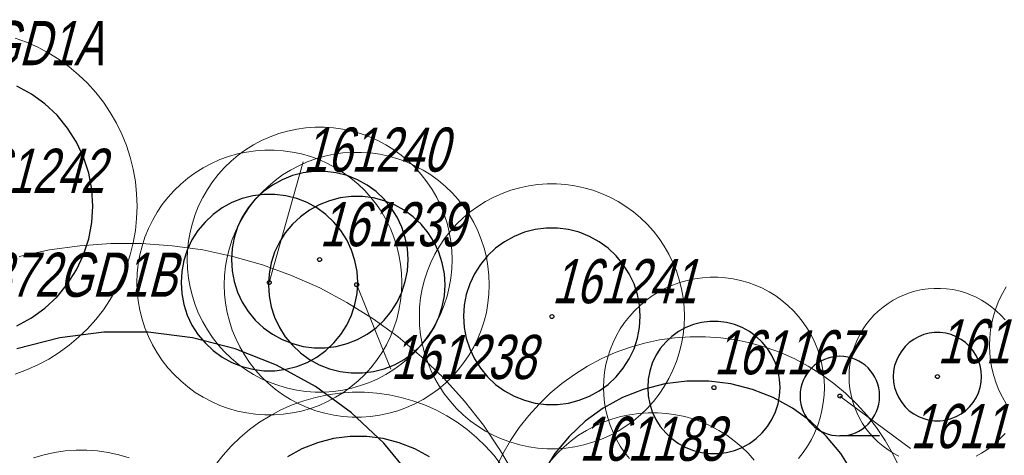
# Model space of a CAD drawing. Header units: metres. Extents: x 7419449 to 7420144, y 5549519 to 5549653.
# Tile 30 of 67: x 7419490 to 7419512, y 5549564 to 5549573. Entities that reach past the tile are written whole.
import ezdxf
from ezdxf.enums import TextEntityAlignment as Align

# ---------------------------------------------------------------- set-up
doc = ezdxf.new("R2010")
doc.units = ezdxf.units.M
doc.layers.add('_4_korony', color=7, linetype='Continuous', lineweight=25, true_color=0x7aa300)
for name, color, linetype, lineweight in [('_4_krzewy istniejące', 86, 'Continuous', 30), ('_4_NUMERY_PIKIET', 7, 'Continuous', 15), ('_4_SOD', 30, 'Continuous', 20)]:
    doc.layers.add(name, color=color, linetype=linetype, lineweight=lineweight)
doc.layers.add('_4_PUNKT_INWENTARYZACYJNY', color=7, linetype='Continuous')
doc.styles.add('STANDARD-Working1250', font='arial.ttf', dxfattribs={"height": 2.5})

# ---------------------------------------------------------------- blocks, each defined once
blk = doc.blocks.new('A$C38776EB9')
at = {"linetype": 'Continuous', "transparency": 33554623}
blk.add_line((-0.525, -0.525), (0, -0.525), dxfattribs=at)
blk.add_circle((0, 0), 0.525, dxfattribs=at)

msp = doc.modelspace()

# ---------------------------------------------------------------- linework, layer by layer
at = {"layer": '_4_korony', "linetype": 'Continuous', "flags": 128}
for points in [[(7419489.985, 5549566.548), (7419490.315, 5549566.729), (7419490.62, 5549566.95), (7419490.895, 5549567.208), (7419491.135, 5549567.499), (7419491.337, 5549567.817), (7419491.497, 5549568.158), (7419491.614, 5549568.516), (7419491.684, 5549568.886), (7419491.708, 5549569.262), (7419491.684, 5549569.638), (7419491.614, 5549570.008), (7419491.497, 5549570.366), (7419491.337, 5549570.707), (7419491.135, 5549571.025), (7419490.895, 5549571.316), (7419490.62, 5549571.574), (7419490.315, 5549571.795), (7419489.985, 5549571.976)], [(7419498.932, 5549563.121), (7419498.292, 5549563.895), (7419497.559, 5549564.583), (7419496.747, 5549565.174), (7419495.866, 5549565.658), (7419494.932, 5549566.027), (7419493.959, 5549566.277), (7419492.962, 5549566.403), (7419491.958, 5549566.403), (7419490.961, 5549566.277), (7419489.988, 5549566.027)], [(7419508.91, 5549563.233), (7419508.641, 5549563.657), (7419508.321, 5549564.044), (7419507.955, 5549564.388), (7419507.548, 5549564.683), (7419507.108, 5549564.925), (7419506.641, 5549565.11), (7419506.155, 5549565.235), (7419505.656, 5549565.298), (7419505.154, 5549565.298), (7419504.655, 5549565.235), (7419504.169, 5549565.11), (7419503.702, 5549564.925), (7419503.262, 5549564.683), (7419502.855, 5549564.388), (7419502.489, 5549564.044), (7419502.169, 5549563.657), (7419501.9, 5549563.233)], [(7419499.325, 5549563.582), (7419498.995, 5549563.763), (7419498.645, 5549563.902), (7419498.28, 5549563.996), (7419497.906, 5549564.043), (7419497.53, 5549564.043), (7419497.156, 5549563.996), (7419496.791, 5549563.902), (7419496.441, 5549563.763), (7419496.111, 5549563.582)]]:
    msp.add_lwpolyline(points, dxfattribs=at)
for points in [[(7419498.843, 5549568.048), (7419498.827, 5549568.299), (7419498.78, 5549568.545), (7419498.703, 5549568.784), (7419498.596, 5549569.012), (7419498.461, 5549569.224), (7419498.301, 5549569.417), (7419498.118, 5549569.589), (7419497.915, 5549569.737), (7419497.695, 5549569.858), (7419497.461, 5549569.95), (7419497.218, 5549570.013), (7419496.969, 5549570.044), (7419496.717, 5549570.044), (7419496.468, 5549570.013), (7419496.225, 5549569.95), (7419495.991, 5549569.858), (7419495.771, 5549569.737), (7419495.568, 5549569.589), (7419495.385, 5549569.417), (7419495.225, 5549569.224), (7419495.09, 5549569.012), (7419494.983, 5549568.784), (7419494.906, 5549568.545), (7419494.859, 5549568.299), (7419494.843, 5549568.048), (7419494.859, 5549567.797), (7419494.906, 5549567.551), (7419494.983, 5549567.312), (7419495.09, 5549567.084), (7419495.225, 5549566.872), (7419495.385, 5549566.679), (7419495.568, 5549566.507), (7419495.771, 5549566.359), (7419495.991, 5549566.238), (7419496.225, 5549566.146), (7419496.468, 5549566.083), (7419496.717, 5549566.052), (7419496.969, 5549566.052), (7419497.218, 5549566.083), (7419497.461, 5549566.146), (7419497.695, 5549566.238), (7419497.915, 5549566.359), (7419498.118, 5549566.507), (7419498.301, 5549566.679), (7419498.461, 5549566.872), (7419498.596, 5549567.084), (7419498.703, 5549567.312), (7419498.78, 5549567.551), (7419498.827, 5549567.797)], [(7419497.704, 5549567.53), (7419497.688, 5549567.781), (7419497.641, 5549568.027), (7419497.564, 5549568.266), (7419497.457, 5549568.494), (7419497.322, 5549568.706), (7419497.162, 5549568.899), (7419496.979, 5549569.071), (7419496.776, 5549569.219), (7419496.556, 5549569.34), (7419496.322, 5549569.432), (7419496.079, 5549569.495), (7419495.83, 5549569.526), (7419495.578, 5549569.526), (7419495.329, 5549569.495), (7419495.086, 5549569.432), (7419494.852, 5549569.34), (7419494.632, 5549569.219), (7419494.429, 5549569.071), (7419494.246, 5549568.899), (7419494.086, 5549568.706), (7419493.951, 5549568.494), (7419493.844, 5549568.266), (7419493.767, 5549568.027), (7419493.72, 5549567.781), (7419493.704, 5549567.53), (7419493.72, 5549567.279), (7419493.767, 5549567.033), (7419493.844, 5549566.794), (7419493.951, 5549566.566), (7419494.086, 5549566.354), (7419494.246, 5549566.161), (7419494.429, 5549565.989), (7419494.632, 5549565.841), (7419494.852, 5549565.72), (7419495.086, 5549565.628), (7419495.329, 5549565.565), (7419495.578, 5549565.534), (7419495.83, 5549565.534), (7419496.079, 5549565.565), (7419496.322, 5549565.628), (7419496.556, 5549565.72), (7419496.776, 5549565.841), (7419496.979, 5549565.989), (7419497.162, 5549566.161), (7419497.322, 5549566.354), (7419497.457, 5549566.566), (7419497.564, 5549566.794), (7419497.641, 5549567.033), (7419497.688, 5549567.279)], [(7419499.682, 5549567.479), (7419499.666, 5549567.73), (7419499.619, 5549567.976), (7419499.542, 5549568.215), (7419499.435, 5549568.443), (7419499.3, 5549568.655), (7419499.14, 5549568.848), (7419498.957, 5549569.02), (7419498.754, 5549569.168), (7419498.534, 5549569.289), (7419498.3, 5549569.381), (7419498.057, 5549569.444), (7419497.808, 5549569.475), (7419497.556, 5549569.475), (7419497.307, 5549569.444), (7419497.064, 5549569.381), (7419496.83, 5549569.289), (7419496.61, 5549569.168), (7419496.407, 5549569.02), (7419496.224, 5549568.848), (7419496.064, 5549568.655), (7419495.929, 5549568.443), (7419495.822, 5549568.215), (7419495.745, 5549567.976), (7419495.698, 5549567.73), (7419495.682, 5549567.479), (7419495.698, 5549567.228), (7419495.745, 5549566.982), (7419495.822, 5549566.743), (7419495.929, 5549566.515), (7419496.064, 5549566.303), (7419496.224, 5549566.11), (7419496.407, 5549565.938), (7419496.61, 5549565.79), (7419496.83, 5549565.669), (7419497.064, 5549565.577), (7419497.307, 5549565.514), (7419497.556, 5549565.483), (7419497.808, 5549565.483), (7419498.057, 5549565.514), (7419498.3, 5549565.577), (7419498.534, 5549565.669), (7419498.754, 5549565.79), (7419498.957, 5549565.938), (7419499.14, 5549566.11), (7419499.3, 5549566.303), (7419499.435, 5549566.515), (7419499.542, 5549566.743), (7419499.619, 5549566.982), (7419499.666, 5549567.228)], [(7419504.099, 5549566.765), (7419504.083, 5549567.016), (7419504.036, 5549567.262), (7419503.959, 5549567.501), (7419503.852, 5549567.729), (7419503.717, 5549567.941), (7419503.557, 5549568.134), (7419503.374, 5549568.306), (7419503.171, 5549568.454), (7419502.951, 5549568.575), (7419502.717, 5549568.667), (7419502.474, 5549568.73), (7419502.225, 5549568.761), (7419501.973, 5549568.761), (7419501.724, 5549568.73), (7419501.481, 5549568.667), (7419501.247, 5549568.575), (7419501.027, 5549568.454), (7419500.824, 5549568.306), (7419500.641, 5549568.134), (7419500.481, 5549567.941), (7419500.346, 5549567.729), (7419500.239, 5549567.501), (7419500.162, 5549567.262), (7419500.115, 5549567.016), (7419500.099, 5549566.765), (7419500.115, 5549566.514), (7419500.162, 5549566.268), (7419500.239, 5549566.029), (7419500.346, 5549565.801), (7419500.481, 5549565.589), (7419500.641, 5549565.396), (7419500.824, 5549565.224), (7419501.027, 5549565.076), (7419501.247, 5549564.955), (7419501.481, 5549564.863), (7419501.724, 5549564.8), (7419501.973, 5549564.769), (7419502.225, 5549564.769), (7419502.474, 5549564.8), (7419502.717, 5549564.863), (7419502.951, 5549564.955), (7419503.171, 5549565.076), (7419503.374, 5549565.224), (7419503.557, 5549565.396), (7419503.717, 5549565.589), (7419503.852, 5549565.801), (7419503.959, 5549566.029), (7419504.036, 5549566.268), (7419504.083, 5549566.514)], [(7419507.269, 5549565.153), (7419507.257, 5549565.341), (7419507.222, 5549565.526), (7419507.164, 5549565.705), (7419507.083, 5549565.876), (7419506.983, 5549566.035), (7419506.862, 5549566.18), (7419506.725, 5549566.309), (7419506.573, 5549566.419), (7419506.408, 5549566.51), (7419506.233, 5549566.58), (7419506.05, 5549566.626), (7419505.863, 5549566.65), (7419505.675, 5549566.65), (7419505.488, 5549566.626), (7419505.305, 5549566.58), (7419505.13, 5549566.51), (7419504.965, 5549566.419), (7419504.813, 5549566.309), (7419504.676, 5549566.18), (7419504.555, 5549566.035), (7419504.455, 5549565.876), (7419504.374, 5549565.705), (7419504.316, 5549565.526), (7419504.281, 5549565.341), (7419504.269, 5549565.153), (7419504.281, 5549564.965), (7419504.316, 5549564.78), (7419504.374, 5549564.601), (7419504.455, 5549564.43), (7419504.555, 5549564.271), (7419504.676, 5549564.126), (7419504.813, 5549563.997), (7419504.965, 5549563.887), (7419505.13, 5549563.796), (7419505.305, 5549563.726), (7419505.488, 5549563.68), (7419505.675, 5549563.656), (7419505.863, 5549563.656), (7419506.05, 5549563.68), (7419506.233, 5549563.726), (7419506.408, 5549563.796), (7419506.573, 5549563.887), (7419506.725, 5549563.997), (7419506.862, 5549564.126), (7419506.983, 5549564.271), (7419507.083, 5549564.43), (7419507.164, 5549564.601), (7419507.222, 5549564.78), (7419507.257, 5549564.965)], [(7419511.829, 5549565.399), (7419511.821, 5549565.524), (7419511.798, 5549565.648), (7419511.759, 5549565.767), (7419511.705, 5549565.881), (7419511.638, 5549565.987), (7419511.558, 5549566.084), (7419511.466, 5549566.17), (7419511.365, 5549566.243), (7419511.255, 5549566.304), (7419511.138, 5549566.35), (7419511.016, 5549566.381), (7419510.892, 5549566.397), (7419510.766, 5549566.397), (7419510.642, 5549566.381), (7419510.52, 5549566.35), (7419510.403, 5549566.304), (7419510.293, 5549566.243), (7419510.192, 5549566.17), (7419510.1, 5549566.084), (7419510.02, 5549565.987), (7419509.953, 5549565.881), (7419509.899, 5549565.767), (7419509.86, 5549565.648), (7419509.837, 5549565.524), (7419509.829, 5549565.399), (7419509.837, 5549565.274), (7419509.86, 5549565.15), (7419509.899, 5549565.031), (7419509.953, 5549564.917), (7419510.02, 5549564.811), (7419510.1, 5549564.714), (7419510.192, 5549564.628), (7419510.293, 5549564.555), (7419510.403, 5549564.494), (7419510.52, 5549564.448), (7419510.642, 5549564.417), (7419510.766, 5549564.401), (7419510.892, 5549564.401), (7419511.016, 5549564.417), (7419511.138, 5549564.448), (7419511.255, 5549564.494), (7419511.365, 5549564.555), (7419511.466, 5549564.628), (7419511.558, 5549564.714), (7419511.638, 5549564.811), (7419511.705, 5549564.917), (7419511.759, 5549565.031), (7419511.798, 5549565.15), (7419511.821, 5549565.274)]]:
    msp.add_lwpolyline(points, close=True, dxfattribs=at)
at = {"layer": '_4_NUMERY_PIKIET'}
for points in [[(7419495.7, 5549567.53), (7419496.466, 5549570.266)], [(7419497.68, 5549567.48), (7419498.451, 5549565.569)], [(7419508.62, 5549564.96), (7419510.216, 5549563.775)]]:
    msp.add_lwpolyline(points, dxfattribs=at)
at = {"layer": '_4_PUNKT_INWENTARYZACYJNY'}
for centre in [(7419496.84, 5549568.05), (7419495.7, 5549567.53), (7419497.68, 5549567.48), (7419502.1, 5549566.76), (7419510.83, 5549565.4), (7419505.77, 5549565.15), (7419508.62, 5549564.96)]:
    msp.add_circle(centre, 0.045, dxfattribs=at)
at = {"layer": '_4_SOD', "flags": 128}
for points in [[(7419489.944, 5549565.458), (7419490.206, 5549565.553), (7419490.461, 5549565.667), (7419490.708, 5549565.798), (7419490.945, 5549565.946), (7419491.171, 5549566.11), (7419491.385, 5549566.289), (7419491.585, 5549566.483), (7419491.772, 5549566.691), (7419491.944, 5549566.911), (7419492.1, 5549567.142), (7419492.24, 5549567.384), (7419492.362, 5549567.635), (7419492.467, 5549567.894), (7419492.553, 5549568.159), (7419492.621, 5549568.43), (7419492.669, 5549568.705), (7419492.698, 5549568.983), (7419492.708, 5549569.262), (7419492.698, 5549569.541), (7419492.669, 5549569.819), (7419492.621, 5549570.094), (7419492.553, 5549570.365), (7419492.467, 5549570.63), (7419492.362, 5549570.889), (7419492.24, 5549571.14), (7419492.1, 5549571.382), (7419491.944, 5549571.613), (7419491.772, 5549571.833), (7419491.585, 5549572.041), (7419491.385, 5549572.235), (7419491.171, 5549572.414), (7419490.945, 5549572.578), (7419490.708, 5549572.726), (7419490.461, 5549572.857), (7419490.206, 5549572.971), (7419489.944, 5549573.066)], [(7419501.289, 5549563.114), (7419500.94, 5549563.718), (7419500.55, 5549564.297), (7419500.12, 5549564.847), (7419499.653, 5549565.366), (7419499.151, 5549565.85), (7419498.617, 5549566.299), (7419498.052, 5549566.709), (7419497.46, 5549567.079), (7419496.844, 5549567.407), (7419496.206, 5549567.691), (7419495.55, 5549567.93), (7419494.879, 5549568.122), (7419494.196, 5549568.267), (7419493.505, 5549568.364), (7419492.809, 5549568.413), (7419492.111, 5549568.413), (7419491.415, 5549568.364), (7419490.724, 5549568.267), (7419490.041, 5549568.122)], [(7419507.684, 5549563.546), (7419507.792, 5549563.684), (7419507.889, 5549563.828), (7419507.976, 5549563.979), (7419508.053, 5549564.136), (7419508.118, 5549564.298), (7419508.172, 5549564.464), (7419508.214, 5549564.633), (7419508.245, 5549564.805), (7419508.263, 5549564.979), (7419508.269, 5549565.153), (7419508.263, 5549565.327), (7419508.245, 5549565.501), (7419508.214, 5549565.673), (7419508.172, 5549565.842), (7419508.118, 5549566.008), (7419508.053, 5549566.17), (7419507.976, 5549566.327), (7419507.889, 5549566.478), (7419507.792, 5549566.622), (7419507.684, 5549566.76), (7419507.567, 5549566.89), (7419507.442, 5549567.011), (7419507.308, 5549567.123), (7419507.167, 5549567.226), (7419507.019, 5549567.318), (7419506.865, 5549567.4), (7419506.706, 5549567.471), (7419506.542, 5549567.531), (7419506.374, 5549567.579), (7419506.203, 5549567.615), (7419506.03, 5549567.639), (7419505.856, 5549567.651), (7419505.682, 5549567.651), (7419505.508, 5549567.639), (7419505.335, 5549567.615), (7419505.164, 5549567.579), (7419504.996, 5549567.531), (7419504.832, 5549567.471), (7419504.673, 5549567.4), (7419504.519, 5549567.318), (7419504.371, 5549567.226), (7419504.23, 5549567.123), (7419504.096, 5549567.011), (7419503.971, 5549566.89), (7419503.854, 5549566.76), (7419503.746, 5549566.622), (7419503.649, 5549566.478), (7419503.562, 5549566.327), (7419503.485, 5549566.17), (7419503.42, 5549566.008), (7419503.366, 5549565.842), (7419503.324, 5549565.673), (7419503.293, 5549565.501), (7419503.275, 5549565.327), (7419503.269, 5549565.153), (7419503.275, 5549564.979), (7419503.293, 5549564.805), (7419503.324, 5549564.633), (7419503.366, 5549564.464), (7419503.42, 5549564.298), (7419503.485, 5549564.136), (7419503.562, 5549563.979), (7419503.649, 5549563.828), (7419503.746, 5549563.684), (7419503.854, 5549563.546)], [(7419512.361, 5549566.685), (7419512.268, 5549566.788), (7419512.167, 5549566.885), (7419512.06, 5549566.975), (7419511.947, 5549567.057), (7419511.829, 5549567.131), (7419511.706, 5549567.197), (7419511.578, 5549567.253), (7419511.447, 5549567.301), (7419511.313, 5549567.34), (7419511.176, 5549567.369), (7419511.038, 5549567.388), (7419510.899, 5549567.398), (7419510.759, 5549567.398), (7419510.62, 5549567.388), (7419510.482, 5549567.369), (7419510.345, 5549567.34), (7419510.211, 5549567.301), (7419510.08, 5549567.253), (7419509.952, 5549567.197), (7419509.829, 5549567.131), (7419509.711, 5549567.057), (7419509.598, 5549566.975), (7419509.491, 5549566.885), (7419509.39, 5549566.788), (7419509.297, 5549566.685), (7419509.211, 5549566.575), (7419509.133, 5549566.459), (7419509.063, 5549566.338), (7419509.002, 5549566.212), (7419508.95, 5549566.083), (7419508.906, 5549565.95), (7419508.873, 5549565.815), (7419508.848, 5549565.677), (7419508.834, 5549565.539), (7419508.829, 5549565.399), (7419508.834, 5549565.259), (7419508.848, 5549565.121), (7419508.873, 5549564.983), (7419508.906, 5549564.848), (7419508.95, 5549564.715), (7419509.002, 5549564.586), (7419509.063, 5549564.46), (7419509.133, 5549564.339), (7419509.211, 5549564.223), (7419509.297, 5549564.113), (7419509.39, 5549564.01), (7419509.491, 5549563.913), (7419509.598, 5549563.823), (7419509.711, 5549563.741), (7419509.829, 5549563.667), (7419509.952, 5549563.601)], [(7419512.387, 5549567.432), (7419512.3, 5549567.281), (7419512.223, 5549567.124), (7419512.158, 5549566.962), (7419512.104, 5549566.796), (7419512.062, 5549566.627), (7419512.031, 5549566.455), (7419512.013, 5549566.281), (7419512.007, 5549566.107), (7419512.013, 5549565.933), (7419512.031, 5549565.759), (7419512.062, 5549565.587), (7419512.104, 5549565.418), (7419512.158, 5549565.252), (7419512.223, 5549565.09), (7419512.3, 5549564.933), (7419512.387, 5549564.782)], [(7419509.973, 5549563.34), (7419509.82, 5549563.653), (7419509.645, 5549563.956), (7419509.45, 5549564.245), (7419509.235, 5549564.52), (7419509.002, 5549564.779), (7419508.751, 5549565.022), (7419508.483, 5549565.246), (7419508.201, 5549565.451), (7419507.905, 5549565.636), (7419507.597, 5549565.8), (7419507.278, 5549565.942), (7419506.95, 5549566.061), (7419506.615, 5549566.157), (7419506.273, 5549566.23), (7419505.928, 5549566.279), (7419505.579, 5549566.303), (7419505.231, 5549566.303), (7419504.882, 5549566.279), (7419504.537, 5549566.23), (7419504.195, 5549566.157), (7419503.86, 5549566.061), (7419503.532, 5549565.942), (7419503.213, 5549565.8), (7419502.905, 5549565.636), (7419502.609, 5549565.451), (7419502.327, 5549565.246), (7419502.059, 5549565.022), (7419501.808, 5549564.779), (7419501.575, 5549564.52), (7419501.36, 5549564.245), (7419501.165, 5549563.956), (7419500.99, 5549563.653), (7419500.837, 5549563.34)], [(7419500.954, 5549563.4), (7419500.782, 5549563.62), (7419500.595, 5549563.828), (7419500.395, 5549564.022), (7419500.181, 5549564.201), (7419499.955, 5549564.365), (7419499.718, 5549564.513), (7419499.471, 5549564.644), (7419499.216, 5549564.758), (7419498.954, 5549564.853), (7419498.686, 5549564.93), (7419498.413, 5549564.988), (7419498.136, 5549565.027), (7419497.858, 5549565.047), (7419497.578, 5549565.047), (7419497.3, 5549565.027), (7419497.023, 5549564.988), (7419496.75, 5549564.93), (7419496.482, 5549564.853), (7419496.22, 5549564.758), (7419495.965, 5549564.644), (7419495.718, 5549564.513), (7419495.481, 5549564.365), (7419495.255, 5549564.201), (7419495.041, 5549564.022), (7419494.841, 5549563.828), (7419494.654, 5549563.62), (7419494.482, 5549563.4)], [(7419506.681, 5549563.511), (7419506.541, 5549563.667), (7419506.39, 5549563.812), (7419506.23, 5549563.947), (7419506.061, 5549564.07), (7419505.883, 5549564.181), (7419505.698, 5549564.279), (7419505.507, 5549564.365), (7419505.31, 5549564.436), (7419505.109, 5549564.494), (7419504.904, 5549564.537), (7419504.697, 5549564.567), (7419504.488, 5549564.581), (7419504.278, 5549564.581), (7419504.069, 5549564.567), (7419503.862, 5549564.537), (7419503.657, 5549564.494), (7419503.456, 5549564.436), (7419503.259, 5549564.365), (7419503.068, 5549564.279), (7419502.883, 5549564.181), (7419502.705, 5549564.07), (7419502.536, 5549563.947), (7419502.376, 5549563.812), (7419502.225, 5549563.667), (7419502.085, 5549563.511)], [(7419511.706, 5549563.601), (7419511.829, 5549563.667), (7419511.947, 5549563.741), (7419512.06, 5549563.823), (7419512.167, 5549563.913), (7419512.268, 5549564.01), (7419512.361, 5549564.113)], [(7419492.53, 5549563.564), (7419492.295, 5549563.631), (7419492.056, 5549563.682), (7419491.814, 5549563.716), (7419491.57, 5549563.733), (7419491.326, 5549563.733), (7419491.082, 5549563.716), (7419490.84, 5549563.682), (7419490.601, 5549563.631), (7419490.366, 5549563.564)]]:
    msp.add_lwpolyline(points, dxfattribs=at)
for points in [[(7419499.843, 5549568.048), (7419499.836, 5549568.257), (7419499.814, 5549568.466), (7419499.777, 5549568.672), (7419499.727, 5549568.875), (7419499.662, 5549569.074), (7419499.584, 5549569.268), (7419499.492, 5549569.456), (7419499.387, 5549569.638), (7419499.27, 5549569.811), (7419499.141, 5549569.976), (7419499.001, 5549570.132), (7419498.85, 5549570.277), (7419498.69, 5549570.412), (7419498.521, 5549570.535), (7419498.343, 5549570.646), (7419498.158, 5549570.744), (7419497.967, 5549570.83), (7419497.77, 5549570.901), (7419497.569, 5549570.959), (7419497.364, 5549571.002), (7419497.157, 5549571.032), (7419496.948, 5549571.046), (7419496.738, 5549571.046), (7419496.529, 5549571.032), (7419496.322, 5549571.002), (7419496.117, 5549570.959), (7419495.916, 5549570.901), (7419495.719, 5549570.83), (7419495.528, 5549570.744), (7419495.343, 5549570.646), (7419495.165, 5549570.535), (7419494.996, 5549570.412), (7419494.836, 5549570.277), (7419494.685, 5549570.132), (7419494.545, 5549569.976), (7419494.416, 5549569.811), (7419494.299, 5549569.638), (7419494.194, 5549569.456), (7419494.102, 5549569.268), (7419494.024, 5549569.074), (7419493.959, 5549568.875), (7419493.909, 5549568.672), (7419493.872, 5549568.466), (7419493.85, 5549568.257), (7419493.843, 5549568.048), (7419493.85, 5549567.839), (7419493.872, 5549567.63), (7419493.909, 5549567.424), (7419493.959, 5549567.221), (7419494.024, 5549567.022), (7419494.102, 5549566.828), (7419494.194, 5549566.64), (7419494.299, 5549566.458), (7419494.416, 5549566.285), (7419494.545, 5549566.12), (7419494.685, 5549565.964), (7419494.836, 5549565.819), (7419494.996, 5549565.684), (7419495.165, 5549565.561), (7419495.343, 5549565.45), (7419495.528, 5549565.352), (7419495.719, 5549565.266), (7419495.916, 5549565.195), (7419496.117, 5549565.137), (7419496.322, 5549565.094), (7419496.529, 5549565.064), (7419496.738, 5549565.05), (7419496.948, 5549565.05), (7419497.157, 5549565.064), (7419497.364, 5549565.094), (7419497.569, 5549565.137), (7419497.77, 5549565.195), (7419497.967, 5549565.266), (7419498.158, 5549565.352), (7419498.343, 5549565.45), (7419498.521, 5549565.561), (7419498.69, 5549565.684), (7419498.85, 5549565.819), (7419499.001, 5549565.964), (7419499.141, 5549566.12), (7419499.27, 5549566.285), (7419499.387, 5549566.458), (7419499.492, 5549566.64), (7419499.584, 5549566.828), (7419499.662, 5549567.022), (7419499.727, 5549567.221), (7419499.777, 5549567.424), (7419499.814, 5549567.63), (7419499.836, 5549567.839)], [(7419498.704, 5549567.53), (7419498.697, 5549567.739), (7419498.675, 5549567.948), (7419498.638, 5549568.154), (7419498.588, 5549568.357), (7419498.523, 5549568.556), (7419498.445, 5549568.75), (7419498.353, 5549568.938), (7419498.248, 5549569.12), (7419498.131, 5549569.293), (7419498.002, 5549569.458), (7419497.862, 5549569.614), (7419497.711, 5549569.759), (7419497.551, 5549569.894), (7419497.382, 5549570.017), (7419497.204, 5549570.128), (7419497.019, 5549570.226), (7419496.828, 5549570.312), (7419496.631, 5549570.383), (7419496.43, 5549570.441), (7419496.225, 5549570.484), (7419496.018, 5549570.514), (7419495.809, 5549570.528), (7419495.599, 5549570.528), (7419495.39, 5549570.514), (7419495.183, 5549570.484), (7419494.978, 5549570.441), (7419494.777, 5549570.383), (7419494.58, 5549570.312), (7419494.389, 5549570.226), (7419494.204, 5549570.128), (7419494.026, 5549570.017), (7419493.857, 5549569.894), (7419493.697, 5549569.759), (7419493.546, 5549569.614), (7419493.406, 5549569.458), (7419493.277, 5549569.293), (7419493.16, 5549569.12), (7419493.055, 5549568.938), (7419492.963, 5549568.75), (7419492.885, 5549568.556), (7419492.82, 5549568.357), (7419492.77, 5549568.154), (7419492.733, 5549567.948), (7419492.711, 5549567.739), (7419492.704, 5549567.53), (7419492.711, 5549567.321), (7419492.733, 5549567.112), (7419492.77, 5549566.906), (7419492.82, 5549566.703), (7419492.885, 5549566.504), (7419492.963, 5549566.31), (7419493.055, 5549566.122), (7419493.16, 5549565.94), (7419493.277, 5549565.767), (7419493.406, 5549565.602), (7419493.546, 5549565.446), (7419493.697, 5549565.301), (7419493.857, 5549565.166), (7419494.026, 5549565.043), (7419494.204, 5549564.932), (7419494.389, 5549564.834), (7419494.58, 5549564.748), (7419494.777, 5549564.677), (7419494.978, 5549564.619), (7419495.183, 5549564.576), (7419495.39, 5549564.546), (7419495.599, 5549564.532), (7419495.809, 5549564.532), (7419496.018, 5549564.546), (7419496.225, 5549564.576), (7419496.43, 5549564.619), (7419496.631, 5549564.677), (7419496.828, 5549564.748), (7419497.019, 5549564.834), (7419497.204, 5549564.932), (7419497.382, 5549565.043), (7419497.551, 5549565.166), (7419497.711, 5549565.301), (7419497.862, 5549565.446), (7419498.002, 5549565.602), (7419498.131, 5549565.767), (7419498.248, 5549565.94), (7419498.353, 5549566.122), (7419498.445, 5549566.31), (7419498.523, 5549566.504), (7419498.588, 5549566.703), (7419498.638, 5549566.906), (7419498.675, 5549567.112), (7419498.697, 5549567.321)], [(7419500.682, 5549567.479), (7419500.675, 5549567.688), (7419500.653, 5549567.897), (7419500.616, 5549568.103), (7419500.566, 5549568.306), (7419500.501, 5549568.505), (7419500.423, 5549568.699), (7419500.331, 5549568.887), (7419500.226, 5549569.069), (7419500.109, 5549569.242), (7419499.98, 5549569.407), (7419499.84, 5549569.563), (7419499.689, 5549569.708), (7419499.529, 5549569.843), (7419499.36, 5549569.966), (7419499.182, 5549570.077), (7419498.997, 5549570.175), (7419498.806, 5549570.261), (7419498.609, 5549570.332), (7419498.408, 5549570.39), (7419498.203, 5549570.433), (7419497.996, 5549570.463), (7419497.787, 5549570.477), (7419497.577, 5549570.477), (7419497.368, 5549570.463), (7419497.161, 5549570.433), (7419496.956, 5549570.39), (7419496.755, 5549570.332), (7419496.558, 5549570.261), (7419496.367, 5549570.175), (7419496.182, 5549570.077), (7419496.004, 5549569.966), (7419495.835, 5549569.843), (7419495.675, 5549569.708), (7419495.524, 5549569.563), (7419495.384, 5549569.407), (7419495.255, 5549569.242), (7419495.138, 5549569.069), (7419495.033, 5549568.887), (7419494.941, 5549568.699), (7419494.863, 5549568.505), (7419494.798, 5549568.306), (7419494.748, 5549568.103), (7419494.711, 5549567.897), (7419494.689, 5549567.688), (7419494.682, 5549567.479), (7419494.689, 5549567.27), (7419494.711, 5549567.061), (7419494.748, 5549566.855), (7419494.798, 5549566.652), (7419494.863, 5549566.453), (7419494.941, 5549566.259), (7419495.033, 5549566.071), (7419495.138, 5549565.889), (7419495.255, 5549565.716), (7419495.384, 5549565.551), (7419495.524, 5549565.395), (7419495.675, 5549565.25), (7419495.835, 5549565.115), (7419496.004, 5549564.992), (7419496.182, 5549564.881), (7419496.367, 5549564.783), (7419496.558, 5549564.697), (7419496.755, 5549564.626), (7419496.956, 5549564.568), (7419497.161, 5549564.525), (7419497.368, 5549564.495), (7419497.577, 5549564.481), (7419497.787, 5549564.481), (7419497.996, 5549564.495), (7419498.203, 5549564.525), (7419498.408, 5549564.568), (7419498.609, 5549564.626), (7419498.806, 5549564.697), (7419498.997, 5549564.783), (7419499.182, 5549564.881), (7419499.36, 5549564.992), (7419499.529, 5549565.115), (7419499.689, 5549565.25), (7419499.84, 5549565.395), (7419499.98, 5549565.551), (7419500.109, 5549565.716), (7419500.226, 5549565.889), (7419500.331, 5549566.071), (7419500.423, 5549566.259), (7419500.501, 5549566.453), (7419500.566, 5549566.652), (7419500.616, 5549566.855), (7419500.653, 5549567.061), (7419500.675, 5549567.27)], [(7419505.099, 5549566.765), (7419505.092, 5549566.974), (7419505.07, 5549567.183), (7419505.033, 5549567.389), (7419504.983, 5549567.592), (7419504.918, 5549567.791), (7419504.84, 5549567.985), (7419504.748, 5549568.173), (7419504.643, 5549568.355), (7419504.526, 5549568.528), (7419504.397, 5549568.693), (7419504.257, 5549568.849), (7419504.106, 5549568.994), (7419503.946, 5549569.129), (7419503.777, 5549569.252), (7419503.599, 5549569.363), (7419503.414, 5549569.461), (7419503.223, 5549569.547), (7419503.026, 5549569.618), (7419502.825, 5549569.676), (7419502.62, 5549569.719), (7419502.413, 5549569.749), (7419502.204, 5549569.763), (7419501.994, 5549569.763), (7419501.785, 5549569.749), (7419501.578, 5549569.719), (7419501.373, 5549569.676), (7419501.172, 5549569.618), (7419500.975, 5549569.547), (7419500.784, 5549569.461), (7419500.599, 5549569.363), (7419500.421, 5549569.252), (7419500.252, 5549569.129), (7419500.092, 5549568.994), (7419499.941, 5549568.849), (7419499.801, 5549568.693), (7419499.672, 5549568.528), (7419499.555, 5549568.355), (7419499.45, 5549568.173), (7419499.358, 5549567.985), (7419499.28, 5549567.791), (7419499.215, 5549567.592), (7419499.165, 5549567.389), (7419499.128, 5549567.183), (7419499.106, 5549566.974), (7419499.099, 5549566.765), (7419499.106, 5549566.556), (7419499.128, 5549566.347), (7419499.165, 5549566.141), (7419499.215, 5549565.938), (7419499.28, 5549565.739), (7419499.358, 5549565.545), (7419499.45, 5549565.357), (7419499.555, 5549565.175), (7419499.672, 5549565.002), (7419499.801, 5549564.837), (7419499.941, 5549564.681), (7419500.092, 5549564.536), (7419500.252, 5549564.401), (7419500.421, 5549564.278), (7419500.599, 5549564.167), (7419500.784, 5549564.069), (7419500.975, 5549563.983), (7419501.172, 5549563.912), (7419501.373, 5549563.854), (7419501.578, 5549563.811), (7419501.785, 5549563.781), (7419501.994, 5549563.767), (7419502.204, 5549563.767), (7419502.413, 5549563.781), (7419502.62, 5549563.811), (7419502.825, 5549563.854), (7419503.026, 5549563.912), (7419503.223, 5549563.983), (7419503.414, 5549564.069), (7419503.599, 5549564.167), (7419503.777, 5549564.278), (7419503.946, 5549564.401), (7419504.106, 5549564.536), (7419504.257, 5549564.681), (7419504.397, 5549564.837), (7419504.526, 5549565.002), (7419504.643, 5549565.175), (7419504.748, 5549565.357), (7419504.84, 5549565.545), (7419504.918, 5549565.739), (7419504.983, 5549565.938), (7419505.033, 5549566.141), (7419505.07, 5549566.347), (7419505.092, 5549566.556)]]:
    msp.add_lwpolyline(points, close=True, dxfattribs=at)

# ---------------------------------------------------------------- block references
at = {"layer": '_4_krzewy istniejące', "transparency": 33554687, "xscale": -1.716736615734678, "yscale": 1.716736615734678, "zscale": 1.716736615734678}
msp.add_blockref('A$C38776EB9', (7419508.62, 5549564.96), dxfattribs=at)

# ---------------------------------------------------------------- texts
at = {"layer": '_4_NUMERY_PIKIET', "style": 'STANDARD-Working1250', "oblique": 15, "width": 0.7}
for s, p in [('161372GD1A', (7419486.004, 5549572.151)), ('161240', (7419496.466, 5549569.74)), ('161242', (7419488.7, 5549569.26)), ('161239', (7419496.84, 5549568.05)), ('161372GD1B', (7419487.665, 5549566.906)), ('161241', (7419502.1, 5549566.76)), ('161166', (7419510.83, 5549565.4)), ('161238', (7419498.451, 5549565.044)), ('161167', (7419505.77, 5549565.15)), ('161166K1', (7419510.216, 5549563.479)), ('161183', (7419502.719, 5549563.193))]:
    msp.add_text(s, height=1, dxfattribs=at).set_placement(p, align=Align.BOTTOM_LEFT)

doc.saveas('drawing.dxf')
